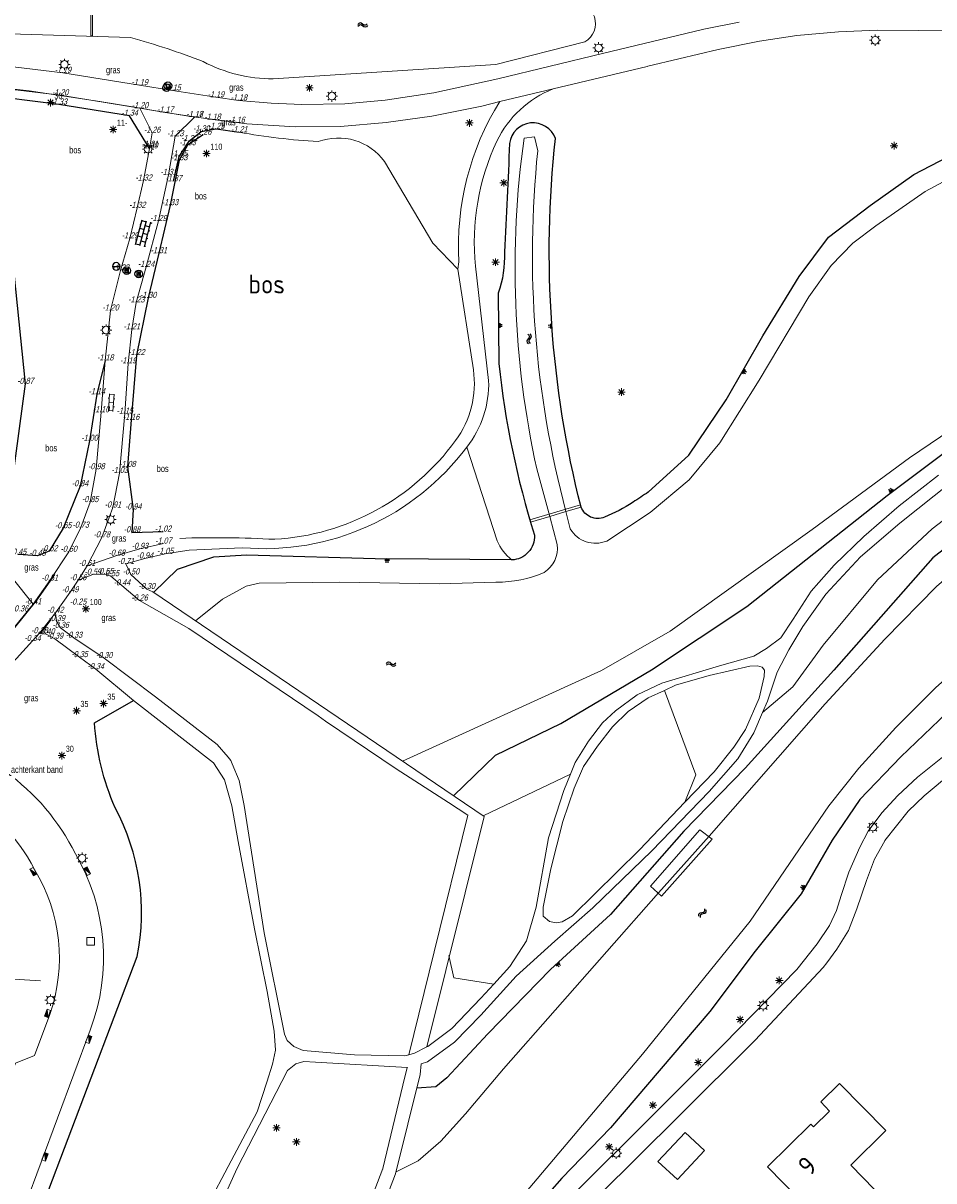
# Model space of a CAD drawing. Extents: x 168769 to 512904, y 516715 to 1559940.
# Tile 184 of 186: x 170344 to 170464, y 520151 to 520303. Entities that reach past the tile are written whole.
import ezdxf
from ezdxf.enums import TextEntityAlignment as Align

# ---------------------------------------------------------------- set-up
doc = ezdxf.new("R2010")
doc.units = 0
doc.header["$MEASUREMENT"] = 0
doc.layers.get('0').update_dxf_attribs({"linetype": 'CONTINUOUS'})
for name, color, linetype, lineweight in [('B01_HOOFDGEBOUW', 10, 'CONTINUOUS', 0), ('B04_KUNSTWERK', 32, 'CONTINUOUS', 0), ('H01_HOOGTEPUNT', 7, 'CONTINUOUS', 18), ('Q10_steiger', 7, 'CONTINUOUS', 0), ('Q21_LANTAARNPAAL', 7, 'CONTINUOUS', 18), ('Q26_BOOM', 7, 'CONTINUOUS', 18), ('Q28_rioolput', 7, 'CONTINUOUS', 18), ('Q97_TROTTOIRKOLK', 7, 'CONTINUOUS', 0), ('S02_symb_open_verh', 7, 'CONTINUOUS', 13), ('T09_INSTEEKSLOOT', 72, 'CONTINUOUS', 0), ('T51_CULTUURSCHEIDING', 3, 'CONTINUOUS', 0), ('V00_kant_verharding', 252, 'CONTINUOUS', 0), ('V012_Kant_beton_verh', 252, 'CONTINUOUS', 0), ('V03_kant_tegel_verh', 254, 'CONTINUOUS', 13), ('V05_Kant_half_verh', 254, 'CONTINUOUS', 13), ('V06_kant_onverhard', 254, 'CONTINUOUS', 13), ('W00_KANT_WATER', 140, 'CONTINUOUS', 0)]:
    doc.layers.add(name, color=color, linetype=linetype, lineweight=lineweight)
for name, color, linetype in [('B14_dakrand_bijgebouw', 30, 'CONTINUOUS'), ('Q221_Paal_staal', 7, 'CONTINUOUS'), ('Q223_Paal_beton', 7, 'CONTINUOUS'), ('Q30_Verkeersbord', 32, 'CONTINUOUS'), ('Q62_wegwijzer', 32, 'CONTINUOUS'), ('S03_symb_tegel_verh', 7, 'CONTINUOUS'), ('S04_Talud', 7, 'CONTINUOUS'), ('S05_Water', 132, 'CONTINUOUS'), ('T10_cultuurscheiding', 3, 'CONTINUOUS'), ('T131_taludlijn_laag', 15, 'CONTINUOUS'), ('T20_TALUD', 34, 'CONTINUOUS'), ('Z02_Huisnummer', 253, 'CONTINUOUS'), ('Z05_Cultuuraanduiding', 3, 'CONTINUOUS')]:
    doc.layers.add(name, color=color, linetype=linetype)
doc.styles.add('ISOCP', font='isocp.shx', dxfattribs={"height": 1.8})
doc.styles.get("Standard").update_dxf_attribs({"font": 'ISOB.SHX'})

# ---------------------------------------------------------------- blocks, each defined once
blk = doc.blocks.new('Q21')
at = {"color": 0}
for points in [[(-1.5, 0), (-1, 0)], [(-1.06, 1.06), (-0.71, 0.71)], [(0, 1.5), (0, 1)], [(1.06, 1.06), (0.71, 0.71)], [(1.5, 0), (1, 0)], [(-1.06, -1.06), (-0.71, -0.71)], [(0, -1.5), (0, -1)], [(1.06, -1.06), (0.71, -0.71)]]:
    blk.add_lwpolyline(points, dxfattribs=at)
blk.add_circle((0, 0), 1, dxfattribs=at)
blk = doc.blocks.new('Q26')
at = {"color": 0}
for p, q in [((-1, 0), (1, 0)), ((-0.7, 0.7), (0.7, -0.7)), ((0.7, 0.7), (-0.7, -0.7)), ((0, 1), (0, -1))]:
    blk.add_line(p, q, dxfattribs=at)
blk = doc.blocks.new('Q28')
at = {"color": 0}
blk.add_lwpolyline([(1, 1), (1, -1), (-1, -1), (-1, 1)], close=True, dxfattribs=at)
blk = doc.blocks.new('Q97')
blk.add_hatch(color=256).paths.add_polyline_path([(-1, 1), (-1, 0), (1, 1)])
blk.add_line((1, 1), (-1, 0))
at = {"color": 0}
for points in [[(-1, 0), (-1, 1), (1, 1), (1, 0), (-1, 0)], [(0, 0.8), (0, 1)]]:
    blk.add_lwpolyline(points, dxfattribs=at)
blk = doc.blocks.new('S05')
at = {"color": 0}
for p, q in [((0.08, 0.3), (0.38, 0.59)), ((0.11, -0.19), (0.41, 0.09)), ((0.38, 0.59), (0.68, 0.71)), ((0.41, 0.09), (0.71, 0.21)), ((0.68, 0.71), (1.01, 0.62)), ((0.71, 0.21), (1.02, 0.12)), ((1.01, 0.62), (1.33, 0.37)), ((1.02, 0.12), (1.36, -0.12)), ((1.33, 0.37), (1.66, 0.13)), ((1.66, 0.13), (1.97, 0.04)), ((1.97, 0.04), (2.28, 0.16)), ((2.28, 0.16), (2.58, 0.44)), ((1.36, -0.12), (1.68, -0.37)), ((1.68, -0.37), (2, -0.46)), ((2, -0.46), (2.31, -0.33)), ((2.31, -0.33), (2.61, -0.05))]:
    blk.add_line(p, q, dxfattribs=at)
blk = doc.blocks.new('S04')
at = {"color": 0}
for p, q in [((0, 0.5), (0.5, 0.5)), ((0, 0.25), (1, 0.25)), ((0, 0), (0.5, 0)), ((0, -0.25), (1, -0.25)), ((0, -0.5), (0.5, -0.5))]:
    blk.add_line(p, q, dxfattribs=at)
blk = doc.blocks.new('S022')
at = {"color": 0}
for p, q in [((0.01, 1.15), (0.31, 1.15)), ((0.31, -2.3), (0.31, 2.3)), ((0.31, 2.1), (1.51, 2.1)), ((0.31, 0), (1.51, 0)), ((1.51, -2.3), (1.51, 2.3)), ((1.51, 1.05), (1.81, 1.05)), ((0.01, -1.15), (0.31, -1.15)), ((0.31, -2.1), (1.51, -2.1)), ((1.51, -1.05), (1.81, -1.05))]:
    blk.add_line(p, q, dxfattribs=at)
blk = doc.blocks.new('Q223')
blk.add_lwpolyline([(-0.5, -0.5), (0.5, -0.5), (0.5, 0.5), (-0.5, 0.5), (-0.5, -0.5)])
for radius in [1, 0.25]:
    blk.add_circle((0, 0), radius)
blk = doc.blocks.new('Q221')
blk.add_lwpolyline([(-1, 0), (1, 0)])
for start, end in [(0, 180), (180, 0)]:
    blk.add_arc((0, 0), 1, start, end)
blk = doc.blocks.new('S03')
for p, q in [((0, 1.2), (6.7, 1.2)), ((0, 0), (6.7, 0)), ((0.2, 1.2), (0.2, 0)), ((1.25, 1.5), (1.25, 1.2)), ((1.25, 0), (1.25, -1.2)), ((2.3, 1.2), (2.3, 0)), ((3.35, 1.5), (3.35, 1.2)), ((3.35, 0), (3.35, -1.2)), ((4.4, 1.2), (4.4, 0)), ((5.45, 1.5), (5.45, 1.2)), ((5.45, 0), (5.45, -1.2)), ((6.5, 1.2), (6.5, 0)), ((0, -1.2), (6.7, -1.2)), ((0.2, -1.2), (0.2, -1.5)), ((2.3, -1.2), (2.3, -1.5)), ((4.4, -1.2), (4.4, -1.5)), ((6.5, -1.2), (6.5, -1.5))]:
    blk.add_line(p, q)
blk = doc.blocks.new('Q30')
blk.add_lwpolyline([(0.707, 0.707), (0, -1), (-0.707, 0.707)])
blk.add_circle((0, 0), 1)
blk = doc.blocks.new('Q62')
for points in [[(0, 0), (-0.53, -0.53), (-0.318, -0.176), (-0.176, -0.318), (-0.53, -0.53)], [(0, 0), (0, 0.75), (-0.1, 0.35), (0.1, 0.35), (0, 0.75)], [(0.1, 0.35), (-0.1, 0.35)], [(0, 0), (0.75, 0), (0.35, 0.1), (0.35, -0.1), (0.75, 0)], [(0.35, 0.1), (0.35, -0.1)], [(-0.176, -0.318), (-0.318, -0.176)]]:
    blk.add_lwpolyline(points)
blk.add_circle((0, 0), 1)

msp = doc.modelspace()

# ---------------------------------------------------------------- linework, layer by layer
at = {"layer": 'B01_HOOFDGEBOUW'}
msp.add_lwpolyline([(170453.17, 520152.87), (170456.3, 520149.66), (170450.61, 520144.06), (170442.2, 520152.62), (170447.9, 520158.25), (170448.28, 520157.89), (170450.39, 520159.97), (170449.21, 520161.18), (170451.71, 520163.62), (170457.79, 520157.42), (170453.17, 520152.87)], dxfattribs=at)
at = {"layer": 'B04_KUNSTWERK'}
msp.add_lwpolyline([(170353.09, 520307.1), (170353.1, 520301.62), (170353.3, 520301.62), (170353.29, 520307.1)], close=True, dxfattribs=at)
for points in [[(170413.52, 520238.28), (170410.99, 520237.53), (170410.89, 520237.85), (170417.56, 520239.84)], [(170413.52, 520238.28), (170415.66, 520238.95), (170417.65, 520239.53), (170417.56, 520239.84)], [(170361.26, 520228.36), (170404.91, 520198.76), (170397.33, 520168.43)], [(170396.48, 520164.8), (170393.23, 520151.72), (170350.39, 520039.65), (170306.39, 519954.05)], [(170396.48, 520164.8), (170393.23, 520151.72), (170350.39, 520039.65), (170306.39, 519954.05)]]:
    msp.add_lwpolyline(points, dxfattribs=at)
at = {"layer": 'B14_dakrand_bijgebouw'}
msp.add_lwpolyline([(170427.78, 520153.35), (170431.35, 520157.17), (170433.92, 520154.77), (170430.35, 520150.95), (170427.78, 520153.35)], dxfattribs=at)
at = {"layer": 'Q10_steiger'}
msp.add_lwpolyline([(170433.31, 520197.04), (170434.93, 520195.8), (170428.23, 520188.29), (170426.79, 520189.61), (170433.31, 520197.04)], dxfattribs=at)
at = {"layer": 'T09_INSTEEKSLOOT'}
msp.add_lwpolyline([(170289.39, 520302.36), (170320.56, 520302.55), (170358.3, 520301.38, -0.026694), (170367.88, 520298.21, 0.122697), (170377.1, 520295.95), (170406.42, 520297.82), (170418.13, 520300.82, 0.820812), (170416.42, 520306.01), (170362.33, 520306.35), (170353.7, 520307.11)], format="xyb", dxfattribs=at)
at = {"layer": 'T10_cultuurscheiding'}
for points in [[(170360.81, 520286.78), (170358.19, 520291.09), (170348.86, 520292.56), (170334.96, 520294.32), (170322.13, 520294.96), (170311.23, 520294.81), (170294.23, 520295.11), (170279.55, 520295.11), (170264.35, 520295.59), (170251.56, 520295.66), (170242.81, 520295.38), (170223.38, 520295.58), (170213.23, 520295.57), (170202.37, 520296.09), (170198.7, 520294.68)], [(170367.87, 520288.57), (170365.82, 520287.2), (170364.72, 520285.21), (170363.51, 520279.3), (170362.03, 520272.98), (170360.63, 520267.09), (170359.09, 520259.55), (170358.38, 520251.02), (170357.89, 520244.82), (170358.66, 520239.22), (170358.5, 520236.21), (170362.59, 520236.31)], [(170363.98, 520282.46), (170364.7, 520285.73), (170366.05, 520287.74), (170367.62, 520289.02), (170369.59, 520289.35), (170372.63, 520288.91)], [(170354.98, 520258.85), (170353.86, 520254.4), (170352.9, 520248.27), (170351.66, 520242.28), (170349.43, 520236.75), (170347.6, 520233.72), (170346.05, 520233.12), (170343.49, 520233.27)]]:
    msp.add_lwpolyline(points, dxfattribs=at)
at = {"layer": 'T131_taludlijn_laag'}
msp.add_lwpolyline([(170341.52, 520233.86), (170344.46, 520255.77), (170342.61, 520274.24), (170342.1, 520281.58), (170333.84, 520288.03), (170328.92, 520290.47), (170321.34, 520293.11), (170309.5, 520293.36), (170294.13, 520293.62), (170283.13, 520294.14), (170279.98, 520294.35), (170264.35, 520295.59)], dxfattribs=at)
at = {"layer": 'T20_TALUD'}
for points in [[(170426.5, 520241.51), (170431.85, 520246.37), (170436.76, 520253.65), (170441.59, 520262.11), (170446.37, 520269.89), (170450.25, 520275.09), (170455.71, 520279.24), (170461.48, 520283.33), (170469.32, 520287.44), (170478.05, 520291.56), (170485.73, 520293.48), (170493.66, 520294.94), (170502.18, 520295.47), (170509.95, 520295.57), (170543.96, 520295.04), (170547.92, 520292.18), (170549.96, 520288.9), (170550.74, 520284.96), (170550.74, 520281.07), (170549.52, 520276.7), (170543.64, 520267.73)], [(170400.83, 520201.52), (170406.38, 520206.87), (170414.97, 520211.02), (170426.91, 520218.1), (170439.5, 520226.46), (170457.97, 520241.08), (170466.03, 520247.13), (170474.35, 520252.18), (170480.6, 520255.65), (170492.77, 520262.93), (170524.86, 520283.28), (170527.16, 520283.02), (170529.87, 520281.68), (170531.36, 520279.76), (170531.63, 520278.28), (170530.99, 520277.61)], [(170529.56, 520275.79), (170526.25, 520272.5), (170520.96, 520268.07), (170500.71, 520256.74), (170491.28, 520251.03), (170480.19, 520244.66), (170471.01, 520238.29), (170463.99, 520232.87), (170450.95, 520218.07), (170439.27, 520205.15), (170431.2, 520196.84), (170421.55, 520185.89), (170413.64, 520178.64), (170405.37, 520170.15), (170399.98, 520164.37), (170398.51, 520163.16), (170396.03, 520163)], [(170542.32, 520266.06), (170537.37, 520260.94), (170529.62, 520253.73), (170521.41, 520248.19), (170510.18, 520241.02), (170496.97, 520234.14), (170485.73, 520227.42), (170475.73, 520221.05), (170466.85, 520213.4), (170459.76, 520206.63), (170454.37, 520201.02), (170450.72, 520195.66), (170446.63, 520188.61), (170440.6, 520181.05), (170434.6, 520173.09), (170421.51, 520157.76), (170415.11, 520151.14), (170410.25, 520145.62)], [(170361.34, 520228.3), (170364.49, 520231.36), (170369.27, 520232.97), (170373.58, 520233.26), (170392.08, 520232.71)], [(170408.51, 520232.58), (170392.08, 520232.71)]]:
    msp.add_lwpolyline(points, dxfattribs=at)
for points in [[(170426.5, 520241.51, -0.005626), (170424.5, 520240.18, -0.047027), (170420.73, 520238.21, -0.418192), (170417.65, 520239.53, -0.089376), (170414.27, 520288.08, 0.783525), (170408.22, 520287.44, -0.005799), (170407.56, 520273.12, -0.090529), (170406.75, 520267.71), (170406.82, 520258.45, 0.048996), (170411.5, 520235.85, -0.426594), (170408.51, 520232.58)], [(170346.92, 520139.1), (170344.04, 520140.38), (170359.19, 520180.33, 0.174694), (170356.28, 520199.94, -0.086313), (170353.56, 520211.14), (170358.72, 520214.07)]]:
    msp.add_lwpolyline(points, format="xyb", dxfattribs=at)
at = {"layer": 'T51_CULTUURSCHEIDING'}
for points in [[(170383.03, 520287.68, -0.030139), (170372.63, 520288.91)], [(170391.78, 520285.05, 0.33428), (170383.03, 520287.68)], [(170406.62, 520235.09, 0.131222), (170408.51, 520232.58)]]:
    msp.add_lwpolyline(points, format="xyb", dxfattribs=at)
for points in [[(170401.4, 520270.88), (170398.11, 520274.3), (170391.78, 520285.05)], [(170441.57, 520212.5), (170445.56, 520215.85), (170449.52, 520221.33), (170456.69, 520229.94), (170463.88, 520236.68), (170472.49, 520243.27), (170480.59, 520248), (170486.79, 520251.22), (170496.75, 520255.51), (170500.71, 520256.74)], [(170406.62, 520235.09), (170402.6, 520247.45)], [(170428.62, 520215.38), (170432.75, 520204.26), (170431.33, 520200.66)], [(170404.77, 520198.85), (170416.26, 520204.35)], [(170400.23, 520180.49), (170400.88, 520177.51), (170406.14, 520176.7)]]:
    msp.add_lwpolyline(points, dxfattribs=at)
at = {"layer": 'V00_kant_verharding'}
for p, q in [((170420.46, 520299.26), (170433.8, 520302.48)), ((170456.67, 520302.34), (170451.58, 520302.15)), ((170470.09, 520302.26), (170456.67, 520302.34)), ((170441.15, 520300.9), (170435.71, 520299.8)), ((170446.08, 520301.65), (170441.15, 520300.9)), ((170451.58, 520302.15), (170446.08, 520301.65)), ((170406.69, 520295.94), (170420.46, 520299.26)), ((170435.71, 520299.8), (170430.54, 520298.58)), ((170430.54, 520298.58), (170426.46, 520297.61)), ((170426.35, 520297.58), (170413.99, 520294.62)), ((170426.46, 520297.61), (170426.35, 520297.58)), ((170398.28, 520294.11), (170406.69, 520295.94)), ((170386.52, 520292.66), (170391.87, 520293.13)), ((170391.87, 520293.13), (170398.28, 520294.11)), ((170372.57, 520293.1), (170376.85, 520292.74)), ((170376.85, 520292.74), (170380.89, 520292.57)), ((170380.89, 520292.57), (170386.52, 520292.66)), ((170335.62, 520124), (170353, 520170.65))]:
    msp.add_line(p, q, dxfattribs=at)
for points in [[(170433.8, 520302.48), (170438.49, 520303.41)], [(170358.55, 520292.25), (170354.27, 520292.96), (170344.94, 520294.37), (170335.47, 520295.43), (170330.81, 520295.7), (170324.18, 520295.83), (170291.91, 520296.1), (170257.38, 520296.31), (170224.49, 520296.59), (170196.66, 520296.75), (170162.02, 520297.15), (170141.73, 520297.26)], [(170404.6, 520292.34), (170406.94, 520292.95), (170413.99, 520294.62)], [(170367.62, 520290.8), (170366.23, 520290.97), (170361.12, 520291.82), (170358.55, 520292.25)], [(170404.6, 520292.34), (170398, 520291.01), (170391.96, 520290.17), (170385.96, 520289.68), (170379.98, 520289.63), (170373.64, 520290.03), (170367.62, 520290.8)], [(170345.96, 520227.28), (170348.36, 520230.65)], [(170342.7, 520223.25), (170345.96, 520227.28)], [(170347.82, 520224.69), (170347.07, 520223.69), (170346.35, 520222.83)], [(170410.23, 520142.65), (170425.65, 520157.98), (170436.39, 520168.75), (170446.08, 520178.63), (170448.77, 520182.03), (170450.38, 520184.43), (170451.31, 520186.39), (170451.9, 520188.39), (170452.94, 520191.47), (170454.35, 520194.76), (170455.48, 520196.83), (170457.26, 520199.25), (170459.36, 520201.56), (170461.97, 520203.96), (170465.25, 520206.6)], [(170466.56, 520204.61), (170462.86, 520201.52), (170460.73, 520199.49), (170457.68, 520195.61), (170457.65, 520195.56), (170456.31, 520193.15), (170455.23, 520190.33), (170453.99, 520186.62), (170452.89, 520183.75), (170451.35, 520181.29), (170450.03, 520179.52), (170449.56, 520178.89), (170440.57, 520169.3), (170430.47, 520159.28), (170419.96, 520148.82)]]:
    msp.add_lwpolyline(points, dxfattribs=at)
msp.add_lwpolyline([(170328.59, 520204.27), (170334.9, 520201.89, -0.179975), (170345.66, 520191.81, -0.226667), (170347.67, 520172.72), (170345.64, 520167.32), (170343.16, 520166.28), (170331.46, 520134.92), (170312.1, 520083.17), (170313.25, 520080.87), (170312.85, 520079.76)], format="xyb", dxfattribs=at)
for centre, radius, start, end in [((170324.67, 520180.71), 29.49, 26.5201, 54.388), ((170327.7, 520180.23), 27.05, 339.2593, 30.3108)]:
    msp.add_arc(centre, radius, start, end, dxfattribs=at)
at = {"layer": 'V012_Kant_beton_verh'}
for points in [[(170372.57, 520293.1), (170369.55, 520293.51), (170363.84, 520294.41), (170359.51, 520295.11), (170349.4, 520296.74), (170335.16, 520298.45)], [(170372.28, 520290.17), (170369.1, 520290.57), (170366.75, 520290.92), (170362.89, 520291.51), (170359.55, 520292.07), (170349.04, 520293.78), (170334.95, 520295.46)]]:
    msp.add_lwpolyline(points, dxfattribs=at)
at = {"layer": 'V03_kant_tegel_verh'}
for points in [[(170330.94, 520210.3), (170331.57, 520211.91), (170332.31, 520213.2), (170333.13, 520214.07), (170338.16, 520218.8), (170341.48, 520222.02), (170342.59, 520223.19), (170343.17, 520223.9), (170345.48, 520226.74), (170347.67, 520229.85), (170350.17, 520233.64), (170351.75, 520236.83), (170352.99, 520240.19), (170353.8, 520244.52), (170354.43, 520252.03), (170354.98, 520258.85), (170355.67, 520265.43), (170357, 520270.7), (170358.22, 520274.93), (170359.2, 520278.95), (170360.03, 520282.55), (170360.85, 520286.99), (170361.15, 520288.85), (170359.55, 520292.07)], [(170333.71, 520209.24), (170334.23, 520210.48), (170334.85, 520211.45), (170335.88, 520212.49), (170339.61, 520216.04), (170343.3, 520219.59), (170345.4, 520221.9), (170346.31, 520222.92), (170348.41, 520225.61), (170350.36, 520228.32), (170351.4, 520229.9), (170352.58, 520231.78), (170354.52, 520235.55), (170355.99, 520239.48), (170356.87, 520244.02), (170357.55, 520251.85), (170358, 520258.47), (170358.46, 520262.94), (170359.07, 520266.49), (170360.36, 520271.18), (170361.98, 520277.22), (170363.32, 520283.29), (170364.2, 520288.37), (170366.73, 520290.91)], [(170346.46, 520177.12), (170309.55, 520179.45), (170309.18, 520173.55), (170298.19, 520174.31), (170298.3, 520175.9)]]:
    msp.add_lwpolyline(points, dxfattribs=at)
at = {"layer": 'V05_Kant_half_verh'}
for points in [[(170362.64, 520234.73), (170359.54, 520234.04), (170356.49, 520233.14), (170352.58, 520231.78)], [(170360.44, 520228.74), (170358.37, 520230.66), (170357.7, 520232.04), (170360.2, 520232.78), (170362.86, 520233.38)], [(170351.4, 520229.9), (170353.33, 520230.64), (170354.95, 520230.71), (170355.72, 520230.43), (170357.18, 520229.22), (170359.49, 520227.23)], [(170345.48, 520226.74), (170342.71, 520230.2)], [(170354.83, 520219.65), (170350.86, 520222.32), (170349.1, 520223.62), (170348.58, 520224.52), (170348.41, 520225.61)], [(170346.31, 520222.92), (170347.21, 520222.78), (170348.34, 520222.2), (170351.59, 520219.77), (170353.72, 520218.19)]]:
    msp.add_lwpolyline(points, dxfattribs=at)
at = {"layer": 'V06_kant_onverhard'}
for p, q in [((170366.04, 520233.85), (170362.86, 520233.38)), ((170373.03, 520234.18), (170366.04, 520233.85)), ((170360.44, 520228.74), (170361.26, 520228.36)), ((170361.61, 520214.53), (170354.83, 520219.65)), ((170369.74, 520208.26), (170361.61, 520214.53)), ((170371.18, 520206.58), (170369.74, 520208.26))]:
    msp.add_line(p, q, dxfattribs=at)
for points in [[(170402.6, 520247.45, 0.17675), (170405.48, 520256.2), (170403.75, 520271.26, -0.136168), (170406.56, 520287.73, -0.189833), (170413.99, 520294.62)], [(170401.12, 520248.3, 0.196732), (170403.47, 520257.62), (170401.4, 520270.88), (170401.55, 520271.83, -0.154405), (170406.94, 520292.95)], [(170401.12, 520248.3, -0.22432), (170377.32, 520235.29, 0.02327), (170364.81, 520235.42)], [(170402.6, 520247.45, -0.259514), (170373.03, 520234.18)]]:
    msp.add_lwpolyline(points, format="xyb", dxfattribs=at)
for points in [[(170396.61, 520166.22), (170397.41, 520166.45), (170400.96, 520169.04), (170404.43, 520172.6), (170409.12, 520177.77), (170414.19, 520182.36), (170419.19, 520186.73), (170426.96, 520194.28), (170434.52, 520202.06), (170438.29, 520206.39), (170440.39, 520209.8), (170441.57, 520212.5), (170442.21, 520213.98), (170443.5, 520217.78), (170445.01, 520220.73), (170446.84, 520223.79), (170449.88, 520228.06), (170454.44, 520233), (170459.63, 520237.4), (170466.51, 520242.89)], [(170464.74, 520243.74), (170459.53, 520239.72), (170454.9, 520235.66), (170450.98, 520231.9), (170447.96, 520228.44), (170445.58, 520224.76), (170443.95, 520222.31), (170442.07, 520220.92), (170440.41, 520219.89), (170435.87, 520218.62), (170428.3, 520216.36), (170425.06, 520214.82), (170422.18, 520212.71), (170420.46, 520211.13), (170418.61, 520208.72), (170416.87, 520205.88), (170416.26, 520204.35), (170415.4, 520202.22), (170413.38, 520195.99), (170411.75, 520186.84), (170410.48, 520182.42), (170408.27, 520179.01), (170406.14, 520176.7), (170404.44, 520174.87), (170400.65, 520170.86), (170397.45, 520168.49), (170397.25, 520168.39)], [(170383.03, 520212.02), (170366, 520223.53), (170359.49, 520227.23), (170359.49, 520227.23)], [(170441.52, 520218.46), (170440.87, 520218.62), (170439.9, 520218.59), (170434.54, 520217.34), (170430.11, 520216.06), (170428.62, 520215.38), (170426.48, 520214.41), (170423.85, 520212.6), (170421.79, 520210.58), (170419.81, 520208.06), (170417.96, 520205.35), (170416.75, 520202.53), (170415.25, 520198.11), (170413.65, 520191.9), (170412.64, 520186.86), (170412.64, 520185.64), (170413.48, 520184.95), (170414.39, 520184.76), (170415.17, 520184.89), (170416.53, 520185.71), (170425.33, 520194.41), (170431.33, 520200.66), (170435.19, 520204.68), (170437.76, 520207.9), (170439.31, 520210.22), (170441.12, 520214.37), (170441.75, 520217.23), (170441.8, 520218.04), (170441.52, 520218.46)], [(170358.72, 520214.07), (170353.72, 520218.19)], [(170369.23, 520205.86), (170358.72, 520214.07)], [(170383.03, 520212.02), (170384, 520211.36)], [(170384, 520211.36), (170393.3, 520205.08), (170400.2, 520200.61), (170402.73, 520198.97), (170398.29, 520180.97), (170394.95, 520167.4)], [(170371.71, 520205.73), (170371.54, 520206.16), (170371.18, 520206.58)], [(170368.27, 520147.2), (170371.56, 520153.42), (170374.98, 520159.9), (170376.28, 520163.8), (170377, 520166.18), (170377.42, 520168.02), (170377.21, 520170.52), (170376.3, 520175.72), (170374.63, 520183.97), (170372.48, 520195.48), (170371.64, 520200.2), (170370.67, 520203.62), (170369.23, 520205.86)], [(170394.95, 520167.4), (170394.45, 520167.26), (170387.8, 520167.37), (170381.05, 520167.94), (170379.83, 520168.5), (170378.95, 520169.28), (170378.57, 520170.12), (170375.9, 520183.44), (170373.29, 520200.25), (170372.62, 520203.53), (170371.71, 520205.73)], [(170397.25, 520168.39), (170395.71, 520167.61), (170394.95, 520167.4)], [(170394.74, 520165.7), (170382.67, 520166.42), (170381.12, 520166.52), (170380.07, 520166.22), (170379, 520165.32), (170372.36, 520152.44), (170369.62, 520146.43), (170367.53, 520139.41), (170364.34, 520125.12), (170363.74, 520122.7), (170360.75, 520110.59), (170357.06, 520100.53), (170354.56, 520095.12), (170353.3, 520092.13), (170352.88, 520089.58), (170352.54, 520085.25), (170352.53, 520083.37), (170352.51, 520075.24), (170351.81, 520066.11), (170349.84, 520055.29), (170349.62, 520044.33), (170349.79, 520043.21)], [(170391.55, 520152.42), (170394.18, 520163.38), (170394.74, 520165.7)], [(170394.8, 520165.69), (170394.74, 520165.7)], [(170396.48, 520164.8), (170396.61, 520166.22)], [(170349.79, 520043.21), (170350.73, 520045.66), (170352.79, 520051), (170359.02, 520067.26), (170361.8, 520074.48), (170369.34, 520094.05), (170379.22, 520120.17), (170379.94, 520122.04), (170380.05, 520122.33), (170386.68, 520139.63), (170391.55, 520152.42)], [(170391.53, 520152.32), (170391.55, 520152.42)]]:
    msp.add_lwpolyline(points, dxfattribs=at)
at = {"layer": 'W00_KANT_WATER'}
for points in [[(170410.15, 520288.15, 0.088796), (170411.81, 520244.57)], [(170415.66, 520238.95, -0.091157), (170411.95, 520286.46)], [(170421.03, 520235.06, -0.368252), (170416.22, 520236.66)], [(170412.78, 520230.94, 0.292175), (170414.51, 520234.6)], [(170412.78, 520230.94, -0.111385), (170406.48, 520229.66)]]:
    msp.add_lwpolyline(points, format="xyb", dxfattribs=at)
for points in [[(170411.95, 520286.46), (170411.5, 520288.31), (170410.15, 520288.15)], [(170473.29, 520286.65), (170462.97, 520281.09), (170456.48, 520276.6), (170453.43, 520274.29), (170450.61, 520271.34), (170447.65, 520267.25), (170441.11, 520256.25), (170435.95, 520247.99), (170431.89, 520243.11), (170426.76, 520238.83)], [(170532.54, 520273.52), (170528.23, 520270.71), (170489.55, 520247.48), (170481.21, 520242.22), (170474.93, 520237.87), (170469.67, 520233.6), (170464.48, 520229.06), (170457.66, 520222.13), (170449.8, 520213.61), (170434.52, 520196.18)], [(170408.29, 520146.78), (170425.74, 520167.47), (170439.91, 520184.98), (170450.29, 520200.19), (170454.25, 520205.16), (170459.09, 520210.51), (170464.32, 520215.73), (170468.84, 520219.78), (170474.47, 520224.03), (170478.88, 520226.91), (170508.48, 520244.22), (170521.65, 520252.11), (170528.47, 520257.27), (170532.29, 520260.79), (170535.89, 520264.6), (170539.1, 520268.51)], [(170394.15, 520206.05), (170420.35, 520218.01), (170429.38, 520223.19), (170448.11, 520236.59), (170460.92, 520246.04), (170474.65, 520255.31)], [(170411.81, 520244.57), (170413.52, 520238.28)], [(170414.51, 520234.6), (170413.52, 520238.28)], [(170416.22, 520236.66), (170415.66, 520238.95)], [(170421.03, 520235.06), (170426.76, 520238.83)], [(170406.42, 520229.65), (170398.99, 520229.41), (170385.87, 520229.66), (170375.27, 520229.52), (170373.56, 520229.12), (170370.44, 520227.39), (170366.85, 520224.57)], [(170427.86, 520188.72), (170434.52, 520196.18)], [(170427.86, 520188.72), (170407.42, 520165.54), (170402.44, 520159.62), (170399.17, 520156.01), (170396.18, 520153.42), (170393.29, 520151.98)]]:
    msp.add_lwpolyline(points, dxfattribs=at)

# ---------------------------------------------------------------- block references
at = {"layer": 'Q21_LANTAARNPAAL', "xscale": 0.5, "yscale": 0.5}
for p in [(170419.96, 520300.01), (170456.4, 520301.03), (170384.83, 520293.67), (170355.67, 520237.9), (170456.09, 520197.39), (170351.93, 520193.28), (170347.78, 520174.6), (170441.65, 520173.89), (170422.29, 520154.43)]:
    msp.add_blockref('Q21', p, dxfattribs=at)
at = {"layer": 'Q21_LANTAARNPAAL', "xscale": 0.5, "yscale": 0.5, "zscale": 0.5}
for p in [(170349.61, 520297.84), (170360.62, 520286.7), (170355.09, 520262.85)]:
    msp.add_blockref('Q21', p, dxfattribs=at)
at = {"layer": 'Q221_Paal_staal', "xscale": 0.5, "yscale": 0.5, "zscale": 0.5}
msp.add_blockref('Q221', (170356.43, 520271.23), dxfattribs=at)
at = {"layer": 'Q223_Paal_beton', "xscale": 0.5, "yscale": 0.5, "zscale": 0.5}
for p in [(170357.81, 520270.68), (170359.39, 520270.24)]:
    msp.add_blockref('Q223', p, dxfattribs=at)
at = {"layer": 'Q26_BOOM', "xscale": 0.5, "yscale": 0.5}
for p in [(170381.88, 520294.76), (170402.95, 520290.14), (170458.88, 520287.14), (170407.47, 520282.24), (170406.4, 520271.8), (170422.98, 520254.68), (170443.75, 520177.2), (170438.6, 520172.03), (170433.09, 520166.39), (170427.12, 520160.76), (170377.54, 520157.77), (170380.15, 520155.92), (170421.35, 520155.27)]:
    msp.add_blockref('Q26', p, dxfattribs=at)
at = {"layer": 'Q26_BOOM', "xscale": 0.5, "yscale": 0.5, "zscale": 0.5}
for p in [(170347.78, 520292.81), (170356.02, 520289.27), (170368.32, 520286.11), (170352.43, 520226.13), (170354.76, 520213.66), (170351.21, 520212.71), (170349.28, 520206.8)]:
    msp.add_blockref('Q26', p, dxfattribs=at)
at = {"layer": 'Q28_rioolput', "xscale": 0.5, "yscale": 0.5}
msp.add_blockref('Q28', (170353.07, 520182.34), dxfattribs=at)
at = {"layer": 'Q30_Verkeersbord', "xscale": 0.5, "yscale": 0.5, "zscale": 0.5}
msp.add_blockref('Q30', (170363.23, 520295.04), dxfattribs=at)
at = {"layer": 'Q62_wegwijzer', "xscale": 0.5, "yscale": 0.5, "zscale": 0.5}
msp.add_blockref('Q62', (170363.06, 520294.79), dxfattribs=at)
at = {"layer": 'Q97_TROTTOIRKOLK'}
for p, xscale, yscale, rotation in [((170345.72, 520191.63), 0.4999999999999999, 0.4999999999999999, 118.280327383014), ((170352.38, 520191.47), 0.5, 0.5, 296.1025322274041), ((170347.61, 520172.78), 0.4999999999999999, 0.4999999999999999, 69.72622254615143), ((170352.58, 520169.51), 0.5, 0.5, 248.9191534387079), ((170346.81, 520154.04), 0.4999999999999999, 0.4999999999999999, 249.5347163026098)]:
    msp.add_blockref('Q97', p, dxfattribs=dict(at, xscale=xscale, yscale=yscale, rotation=rotation))
at = {"layer": 'S02_symb_open_verh', "xscale": 0.5, "yscale": 0.5, "rotation": 356.1847021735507}
msp.add_blockref('S022', (170355.31, 520253.32), dxfattribs=at)
at = {"layer": 'S03_symb_tegel_verh', "xscale": 0.4999999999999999, "yscale": 0.4999999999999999, "zscale": 0.4999999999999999, "rotation": 75.15724787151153}
msp.add_blockref('S03', (170359.55, 520273.98), dxfattribs=at)
at = {"layer": 'S04_Talud'}
for p, xscale, yscale, zscale, rotation in [((170406.78, 520263.47), 0.5, 0.5, 2.401230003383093, 0.4081884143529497), ((170413.83, 520263.37), 0.5000000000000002, 0.5000000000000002, 2.242459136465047, 184.154951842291), ((170438.95, 520257.49), 0.5, 0.5, 2.484711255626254, 330.2412629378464), ((170392.08, 520232.71), 0.5, 0.5, 3.104112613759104, 269.5369407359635)]:
    msp.add_blockref('S04', p, dxfattribs=dict(at, xscale=xscale, yscale=yscale, zscale=zscale, rotation=rotation))
for p, xscale, yscale, rotation in [((170458.6, 520241.55), 0.5000000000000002, 0.5000000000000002, 126.8802082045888), ((170447.05, 520189.34), 0.5, 0.5, 149.9345563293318), ((170414.49, 520179.42), 0.4999999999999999, 0.4999999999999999, 314.5268247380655)]:
    msp.add_blockref('S04', p, dxfattribs=dict(at, xscale=xscale, yscale=yscale, rotation=rotation))
at = {"layer": 'S05_Water'}
for p, xscale, yscale, rotation in [((170389.55, 520303.11), 0.5, 0.5, 182.4264975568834), ((170410.74, 520262.38), 0.4999999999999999, 0.4999999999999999, 269.866310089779), ((170391.95, 520218.8), 0.4999999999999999, 0.4999999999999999, 359.9427042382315), ((170433.26, 520185.52), 0.5, 0.5, 48.82485518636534)]:
    msp.add_blockref('S05', p, dxfattribs=dict(at, xscale=xscale, yscale=yscale, rotation=rotation))

# ---------------------------------------------------------------- texts
at = {"layer": 'H01_HOOGTEPUNT', "oblique": 15, "width": 0.7125}
for s, p in [('-1.19', (170349.4, 520296.74)), ('-1.19', (170359.51, 520295.11)), ('-1.15', (170363.84, 520294.41)), ('-1.33', (170348.86, 520292.56)), ('-1.20', (170349.04, 520293.78)), ('-1.19', (170369.55, 520293.51)), ('-1.18', (170372.57, 520293.1)), ('-1.34', (170358.19, 520291.09)), ('-1.20', (170359.55, 520292.07)), ('-1.17', (170362.89, 520291.51)), ('-1.17', (170366.73, 520290.91)), ('-1.18', (170366.75, 520290.92)), ('-1.18', (170369.1, 520290.57)), ('-1.25', (170369.59, 520289.35)), ('-1.16', (170372.28, 520290.17)), ('-1.26', (170361.15, 520288.85)), ('-1.23', (170364.2, 520288.37)), ('-1.32', (170366.05, 520287.74)), ('-1.30', (170367.62, 520289.02)), ('-1.26', (170367.87, 520288.57)), ('-1.21', (170372.63, 520288.91)), ('-1.30', (170360.81, 520286.78)), ('-1.31', (170360.85, 520286.99)), ('-1.33', (170365.82, 520287.2)), ('-1.35', (170364.7, 520285.73)), ('-1.33', (170364.72, 520285.21)), ('-1.31', (170363.32, 520283.29)), ('-1.32', (170360.03, 520282.55)), ('-1.37', (170363.98, 520282.46)), ('-1.32', (170359.2, 520278.95)), ('-1.33', (170363.51, 520279.3)), ('-1.29', (170361.98, 520277.22)), ('-1.29', (170358.22, 520274.93)), ('-1.31', (170362.03, 520272.98)), ('-1.24', (170360.36, 520271.18)), ('-1.23', (170357, 520270.7)), ('-1.23', (170359.07, 520266.49)), ('-1.30', (170360.63, 520267.09)), ('-1.20', (170355.67, 520265.43)), ('-1.21', (170358.46, 520262.94)), ('-1.18', (170354.98, 520258.85)), ('-1.22', (170359.09, 520259.55)), ('-1.19', (170358, 520258.47)), ('-0.87', (170344.46, 520255.77)), ('-1.14', (170353.86, 520254.4)), ('-1.10', (170354.43, 520252.03)), ('-1.15', (170357.55, 520251.85)), ('-1.16', (170358.38, 520251.02)), ('-1.00', (170352.9, 520248.27)), ('-0.98', (170353.8, 520244.52)), ('-1.03', (170356.87, 520244.02)), ('-1.08', (170357.89, 520244.82)), ('-0.84', (170351.66, 520242.28)), ('-0.85', (170352.99, 520240.19)), ('-0.91', (170355.99, 520239.48)), ('-0.94', (170358.66, 520239.22)), ('-0.65', (170349.43, 520236.75)), ('-0.73', (170351.75, 520236.83)), ('-0.88', (170358.5, 520236.21)), ('-1.02', (170362.59, 520236.31)), ('-0.78', (170354.52, 520235.55)), ('-1.07', (170362.64, 520234.73)), ('-0.45', (170343.49, 520233.27)), ('-0.45', (170346.05, 520233.12)), ('-0.62', (170347.6, 520233.72)), ('-0.60', (170350.17, 520233.64)), ('-0.68', (170356.49, 520233.14)), ('-0.93', (170359.54, 520234.04)), ('-1.05', (170362.86, 520233.38)), ('-0.61', (170352.58, 520231.78)), ('-0.71', (170357.7, 520232.04)), ('-0.94', (170360.2, 520232.78)), ('-0.51', (170347.67, 520229.85)), ('-0.56', (170351.4, 520229.9)), ('-0.59', (170353.33, 520230.64)), ('-0.55', (170354.95, 520230.71)), ('-0.55', (170355.72, 520230.43)), ('-0.50', (170358.37, 520230.66)), ('-0.49', (170350.36, 520228.32)), ('-0.44', (170357.18, 520229.22)), ('-0.30', (170360.44, 520228.74)), ('-0.41', (170345.48, 520226.74)), ('-0.26', (170359.49, 520227.23)), ('-0.36', (170343.74, 520225.79)), ('-0.42', (170348.41, 520225.61)), ('-0.25', (170351.4, 520226.69)), ('-0.39', (170348.58, 520224.52)), ('-0.38', (170346.31, 520222.92)), ('-0.40', (170347.21, 520222.78)), ('-0.39', (170348.34, 520222.2)), ('-0.36', (170349.1, 520223.62)), ('-0.33', (170350.86, 520222.32)), ('-0.34', (170345.4, 520221.9)), ('-0.35', (170351.59, 520219.77)), ('-0.30', (170354.83, 520219.65)), ('-0.34', (170353.72, 520218.19))]:
    msp.add_text(s, height=0.8, dxfattribs=at).set_placement(p, align=Align.CENTER)
at = {"layer": 'Q26_BOOM', "width": 0.7125}
for s, p in [('30', (170348.28, 520293.31)), ('11-', (170356.52, 520289.77)), ('110', (170368.82, 520286.61)), ('100', (170352.93, 520226.63)), ('35', (170351.71, 520213.21)), ('35', (170355.26, 520214.16)), ('30', (170349.78, 520207.3))]:
    msp.add_text(s, height=0.8, dxfattribs=at).set_placement(p)
at = {"layer": 'V012_Kant_beton_verh', "width": 0.694444}
msp.add_text('achterkant band', height=0.9, dxfattribs=at).set_placement((170342.57, 520204.52))
at = {"layer": 'Z02_Huisnummer', "style": 'ISOCP'}
msp.add_text('9', height=2.5, rotation=46, dxfattribs=at).set_placement((170447.78, 520151.31))
at = {"layer": 'Z05_Cultuuraanduiding', "width": 0.711111}
for s, p in [('gras', (170355.08, 520296.67)), ('gras', (170371.3, 520294.37)), ('gras', (170370.26, 520289.81)), ('bos', (170350.24, 520286.12)), ('bos', (170366.78, 520280.06)), ('bos', (170347.08, 520246.87)), ('bos', (170361.76, 520244.15)), ('gras', (170355.85, 520234.99)), ('gras', (170344.31, 520231.17)), ('gras', (170354.48, 520224.52)), ('gras', (170344.28, 520213.95))]:
    msp.add_text(s, height=0.9, dxfattribs=at).set_placement(p)
at = {"layer": 'Z05_Cultuuraanduiding', "style": 'ISOCP'}
msp.add_text('bos', height=2.5, dxfattribs=at).set_placement((170373.83, 520267.67))

doc.saveas('drawing.dxf')
